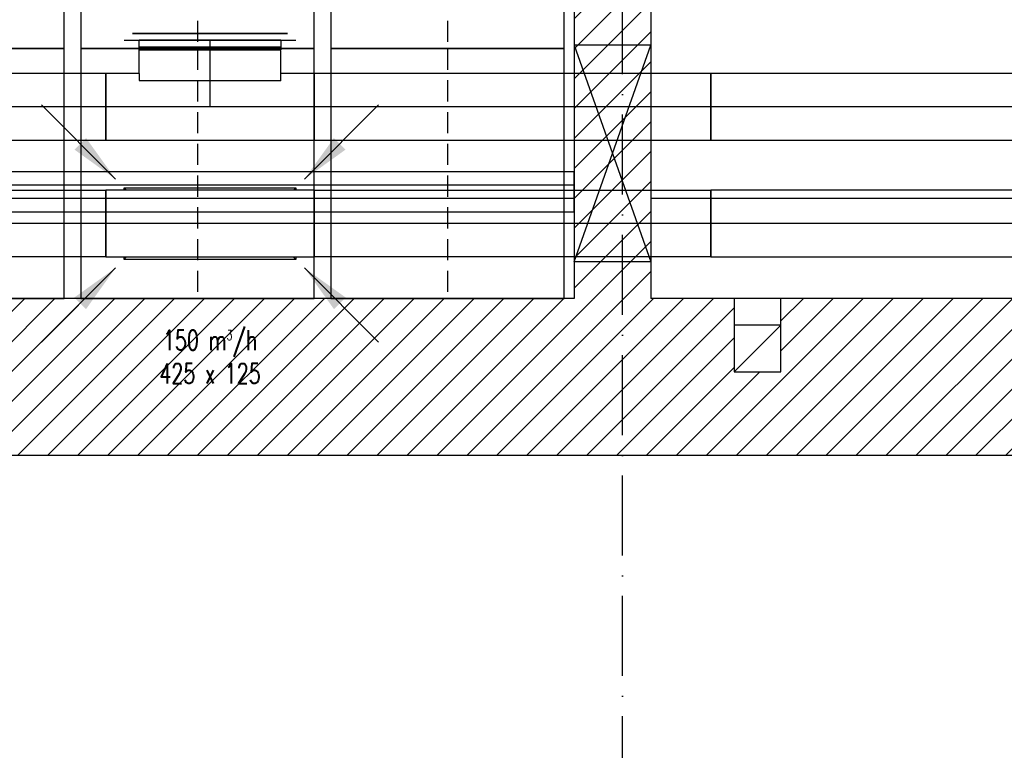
# Model space of a CAD drawing. Header units: millimetres. Extents: x 167273 to 188273, y -125105 to -88145.
# Tile 98 of 210: x 180771 to 181067, y -122516 to -122297. Entities that reach past the tile are written whole.
import ezdxf

# ---------------------------------------------------------------- set-up
doc = ezdxf.new("R2010")
doc.units = ezdxf.units.MM
for name, pattern in [('ACAD_ISO10W100', [18, 12, -3, 0, -3]), ('DASHDOT', [1, 0.5, -0.25, 0, -0.25]), ('HIDDEN', [9.525, 6.35, -3.175]), ('WENT_2', [1.5, 0.5, -1]), ('WENT_3', [1.6, 0.5, -0.5, 0.1, -0.5])]:
    doc.linetypes.add(name, pattern=pattern)
for name, color, linetype in [('a-osie', 1, 'ACAD_ISO10W100'), ('b-cienka', 9, 'Continuous'), ('b-przebicia', 7, 'Continuous'), ('b-widokowa', 7, 'Continuous'), ('b-ściany', 2, 'Continuous'), ('c-meb_przerywana', 5, 'HIDDEN'), ('c-wyposażenie', 5, 'Continuous'), ('FLUID-N-BIB-SYM', 7, 'Continuous'), ('FLUID-W-BIB-120-ARRGR', 7, 'Continuous'), ('FLUID-W-BIB-SYM', 7, 'Continuous'), ('h-hatch', 8, 'Continuous')]:
    doc.layers.add(name, color=color, linetype=linetype)
doc.layers.add('FLUID-N-BIB', color=8, linetype='Continuous', lineweight=30)
doc.layers.add('FLUID-W-BIB', color=220, linetype='Continuous', lineweight=30)
doc.styles.add('FDBES', font='romans.shx', dxfattribs={"width": 0.7, "height": 10})
doc.styles.add('ROMANS', font='romans.shx', dxfattribs={"width": 0.7, "height": 10})
doc.dimstyles.new('FDBES', dxfattribs={"dimscale": 50, "dimtxt": 4, "dimasz": 2.5, "dimexe": 0.8, "dimexo": 2, "dimgap": 1, "dimtad": 1, "dimdsep": 46, "dimtxsty": 'FDBES', "dimcen": 2.5, "dimclrd": 4, "dimclre": 5, "dimadec": 0, "dimazin": 0, "dimtfac": 1, "dimtmove": 0, "dimatfit": 3, "dimfxl": 0, "dimarcsym": 0})

# ---------------------------------------------------------------- blocks, each defined once
blk = doc.blocks.new('*U881')
at = {"linetype": 'Continuous', "lineweight": -2}
for p, q in [((-595, 0), (-595, 100)), ((595, 100), (595, 0)), ((-595, -100), (-595, 0)), ((595, 0), (595, -100))]:
    blk.add_line(p, q, dxfattribs=at)
at = {"color": 0, "linetype": 'ByBlock', "lineweight": -2}
for p, q in [((-595, 100), (595, 100)), ((595, -100), (-595, -100))]:
    blk.add_line(p, q, dxfattribs=at)
at = {"layer": 'FLUID-N-BIB-SYM', "linetype": 'DASHDOT', "lineweight": -3}
blk.add_line((-595, 0), (595, 0), dxfattribs=at)
blk = doc.blocks.new('*U1016')
at = {"linetype": 'Continuous', "lineweight": -2}
for p, q in [((-212.5, 200), (-257.5, 200)), ((212.5, 200), (-212.5, 200)), ((257.5, 200), (212.5, 200)), ((-312.5, -100), (-312.5, 100)), ((312.5, 100), (312.5, -100))]:
    blk.add_line(p, q, dxfattribs=at)
at = {"color": 0, "linetype": 'ByBlock', "lineweight": -2}
for p, q in [((-212.5, 200), (-212.5, 170)), ((212.5, 170), (212.5, 200)), ((-212.5, 78.1), (-212.5, 170)), ((212.5, 100), (212.5, 170)), ((-312.5, 100), (-212.5, 100)), ((212.5, 100), (212.5, 78.1)), ((212.5, 100), (312.5, 100)), ((-212.5, 78.1), (212.5, 78.1)), ((312.5, -100), (-312.5, -100))]:
    blk.add_line(p, q, dxfattribs=at)
at = {"linetype": 'Continuous', "lineweight": -3}
blk.add_line((-212.5, 170), (212.5, 170), dxfattribs=at)
at = {"layer": 'FLUID-N-BIB-SYM', "linetype": 'DASHDOT', "lineweight": -3}
for p, q in [((0, 0), (0, 200)), ((0, 180), (0, 200)), ((-312.5, 0), (312.5, 0))]:
    blk.add_line(p, q, dxfattribs=at)
blk = doc.blocks.new('*U880')
at = {"linetype": 'Continuous', "lineweight": -2}
for p, q in [((-1000, 0), (-1000, 100)), ((1000, 100), (1000, 0)), ((-1000, -100), (-1000, 0)), ((1000, 0), (1000, -100))]:
    blk.add_line(p, q, dxfattribs=at)
at = {"color": 0, "linetype": 'ByBlock', "lineweight": -2}
for p, q in [((-1000, 100), (1000, 100)), ((1000, -100), (-1000, -100))]:
    blk.add_line(p, q, dxfattribs=at)
at = {"layer": 'FLUID-N-BIB-SYM', "linetype": 'DASHDOT', "lineweight": -3}
blk.add_line((-1000, 0), (1000, 0), dxfattribs=at)
blk = doc.blocks.new('*U1009')
at = {"color": 0, "linetype": 'ByBlock', "lineweight": -2}
for p, q in [((-232.5, 0), (-212.5, 0)), ((-232.5, 0, 20), (232.5, 0, 20)), ((212.5, 0), (-212.5, 0)), ((-212.5, 0, -20), (-212.5, 0)), ((-212.5, 0, -20), (212.5, 0, -20)), ((212.5, 0), (212.5, 0, -20)), ((212.5, 0), (232.5, 0))]:
    blk.add_line(p, q, dxfattribs=at)
at = {"linetype": 'Continuous', "lineweight": -3}
for p, q in [((232.5, 0, 20), (-232.5, 0, 20)), ((-232.5, 0, 20), (232.5, 0, 20))]:
    blk.add_line(p, q, dxfattribs=at)
blk = doc.blocks.new('*U882')
at = {"color": 0, "linetype": 'ByBlock', "lineweight": -2}
for p, q in [((595, 0, -100), (-595, 0, -100)), ((-595, 0, 100), (595, 0, 100))]:
    blk.add_line(p, q, dxfattribs=at)
at = {"linetype": 'Continuous', "lineweight": -2}
for p, q in [((-595, 0, 100), (-595, 0, -100)), ((595, 0, -100), (595, 0, 100))]:
    blk.add_line(p, q, dxfattribs=at)
at = {"layer": 'FLUID-W-BIB-SYM', "linetype": 'WENT_3', "lineweight": -3}
blk.add_line((-595, 0), (595, 0), dxfattribs=at)
blk = doc.blocks.new('*U1007')
at = {"linetype": 'Continuous', "lineweight": -2}
for p, q in [((-312.5, 0), (-312.5, 0, -100)), ((-312.5, 0, 100), (-312.5, 0)), ((257.5, 0, -107.5), (-257.5, 0, -107.5)), ((-257.5, 0, 107.5), (257.5, 0, 107.5)), ((-257.5, 0, -107.5), (-257.5, 0, -100)), ((-257.5, 0, 100), (-257.5, 0, 107.5)), ((257.5, 0, 107.5), (257.5, 0, 100)), ((257.5, 0, -100), (257.5, 0, -107.5)), ((312.5, 0, -100), (312.5, 0)), ((312.5, 0), (312.5, 0, 100))]:
    blk.add_line(p, q, dxfattribs=at)
at = {"color": 0, "linetype": 'ByBlock', "lineweight": -2}
for p, q in [((-312.5, 0, -100), (312.5, 0, -100)), ((312.5, 0, 100), (-312.5, 0, 100)), ((-250, 0, -100), (-257.5, 0, -107.5)), ((-257.5, 0, 107.5), (-250, 0, 100)), ((257.5, 0, -107.5), (250, 0, -100)), ((257.5, 0, 107.5), (250, 0, 100))]:
    blk.add_line(p, q, dxfattribs=at)
at = {"layer": 'FLUID-W-BIB-SYM', "linetype": 'WENT_3', "lineweight": -3}
blk.add_line((-312.5, 0), (312.5, 0), dxfattribs=at)
blk = doc.blocks.new('*U876')
at = {"color": 0, "linetype": 'ByBlock', "lineweight": -2}
for p, q in [((1000, 0, -100), (-1000, 0, -100)), ((-1000, 0, 100), (1000, 0, 100))]:
    blk.add_line(p, q, dxfattribs=at)
at = {"linetype": 'Continuous', "lineweight": -2}
for p, q in [((1000, 0, -100), (1000, 0, 100)), ((-1000, 0, 100), (-1000, 0, -100))]:
    blk.add_line(p, q, dxfattribs=at)
at = {"layer": 'FLUID-W-BIB-SYM', "linetype": 'WENT_3', "lineweight": -3}
blk.add_line((-1000, 0), (1000, 0), dxfattribs=at)
blk = doc.blocks.new('*U884')
at = {"linetype": 'Continuous', "lineweight": -2}
for p, q in [((-535, 0), (-535, 100)), ((535, 100), (535, 0)), ((-535, -100), (-535, 0)), ((535, 0), (535, -100))]:
    blk.add_line(p, q, dxfattribs=at)
at = {"color": 0, "linetype": 'ByBlock', "lineweight": -2}
for p, q in [((-535, 100), (535, 100)), ((535, -100), (-535, -100))]:
    blk.add_line(p, q, dxfattribs=at)
at = {"layer": 'FLUID-W-BIB-SYM', "linetype": 'WENT_3', "lineweight": -3}
blk.add_line((-535, 0), (535, 0), dxfattribs=at)
blk = doc.blocks.new('*U883')
at = {"linetype": 'Continuous', "lineweight": -2}
for p, q in [((-535, 0), (-535, 100)), ((535, 100), (535, 0)), ((-535, -100), (-535, 0)), ((535, 0), (535, -100))]:
    blk.add_line(p, q, dxfattribs=at)
at = {"color": 0, "linetype": 'ByBlock', "lineweight": -2}
for p, q in [((-535, 100), (535, 100)), ((535, -100), (-535, -100))]:
    blk.add_line(p, q, dxfattribs=at)
at = {"layer": 'FLUID-N-BIB-SYM', "linetype": 'DASHDOT', "lineweight": -3}
blk.add_line((-535, 0), (535, 0), dxfattribs=at)
blk = doc.blocks.new('*U804')
blk.add_leader([(0, 0), (22.27, 22.27)], dimstyle='FDBES', override={"dimscale": 6, "dimclrd": 256})
blk = doc.blocks.new('*U805')
blk.add_leader([(0, 0), (-22.27, 22.27)], dimstyle='FDBES', override={"dimscale": 6, "dimclrd": 256})
blk = doc.blocks.new('*U806')
blk.add_leader([(0, 0), (22.27, -22.27)], dimstyle='FDBES', override={"dimscale": 6, "dimclrd": 256})
blk = doc.blocks.new('*U807')
blk.add_leader([(0, 0), (-22.27, -22.27)], dimstyle='FDBES', override={"dimscale": 6, "dimclrd": 256})

msp = doc.modelspace()

# ---------------------------------------------------------------- hatches: boundary and pattern name
at = {"layer": 'h-hatch'}
h = msp.add_hatch(dxfattribs=at)
h.set_pattern_fill('ANSI31', color=256, scale=2, style=0)
h.set_pattern_definition([(45, (-26550.2005, 31481.7547), (-4.49012806, 4.49012806), [])])
h.paths.add_polyline_path([(180985.81, -122388.89), (180985.81, -122380.89), (180960.81, -122380.89), (180960.81, -122130.89), (180937.81, -122130.89), (180937.81, -122380.89), (180394.31, -122380.89), (180394.31, -122408.89), (180499.31, -122408.89), (180499.31, -122422.89, 0.450014), (180505.31, -122427.89), (181367.31, -122427.89, 0.450014), (181373.31, -122422.89), (181373.31, -122409.89), (181478.31, -122409.89), (181478.31, -122380.89), (181290.81, -122380.89), (181290.81, -122388.89), (181290.81, -122402.89), (181276.81, -122402.89), (181276.81, -122388.89), (181276.81, -122380.89), (180999.81, -122380.89), (180999.81, -122388.89), (180999.81, -122402.89), (180985.81, -122402.89)])

# ---------------------------------------------------------------- linework, layer by layer
at = {"layer": 'a-osie', "ltscale": 2}
msp.add_line((180952.31, -122782.89), (180952.31, -121650.89), dxfattribs=at)
at = {"layer": 'b-cienka', "ltscale": 0.5}
msp.add_lwpolyline([(180489.81, -122354.89), (180937.81, -122354.89), (180937.81, -122342.89), (180489.81, -122342.89)], close=True, dxfattribs=at)
at = {"layer": 'b-przebicia', "ltscale": 0.5}
for p, q in [((180960.81, -122304.89), (180937.81, -122304.89)), ((180937.81, -122304.89), (180960.81, -122369.89)), ((180937.81, -122369.89), (180960.81, -122304.89)), ((180960.81, -122369.89), (180937.81, -122369.89))]:
    msp.add_line(p, q, dxfattribs=at)
at = {"layer": 'b-widokowa', "ltscale": 0.5}
for p, q in [((180999.81, -122380.89), (180985.81, -122380.89)), ((180999.81, -122388.89), (180985.81, -122388.89))]:
    msp.add_line(p, q, dxfattribs=at)
at = {"layer": 'b-widokowa'}
msp.add_line((180985.81, -122402.89), (180999.81, -122388.89), dxfattribs=at)
at = {"layer": 'b-ściany'}
for p, q in [((180937.81, -122130.89), (180937.81, -122380.89)), ((180960.81, -122130.89), (180960.81, -122380.89)), ((180937.81, -122380.89), (180394.31, -122380.89)), ((180985.81, -122380.89), (180960.81, -122380.89)), ((180985.81, -122380.89), (180985.81, -122388.89)), ((181276.81, -122380.89), (180999.81, -122380.89)), ((180999.81, -122388.89), (180999.81, -122380.89)), ((180505.31, -122427.89), (181367.31, -122427.89))]:
    msp.add_line(p, q, dxfattribs=at)
msp.add_lwpolyline([(180985.81, -122388.89), (180985.81, -122402.89), (180999.81, -122402.89), (180999.81, -122388.89)], dxfattribs=at)
at = {"layer": 'c-meb_przerywana'}
for p, q in [((180824.81, -122230.89), (180824.81, -122305.89)), ((180899.81, -122230.89), (180899.81, -122305.89)), ((180824.81, -122305.89), (180824.81, -122380.89)), ((180899.81, -122305.89), (180899.81, -122380.89))]:
    msp.add_line(p, q, dxfattribs=at)
at = {"layer": 'c-wyposażenie', "ltscale": 0.5}
for p, q in [((180937.81, -122346.89), (180489.81, -122346.89)), ((180937.81, -122350.89), (180489.81, -122350.89))]:
    msp.add_line(p, q, dxfattribs=at)
at = {"layer": 'c-wyposażenie'}
msp.add_line((181464.81, -122350.89), (180960.81, -122350.89), dxfattribs=at)
for points in [[(180714.81, -122305.89), (180784.81, -122305.89), (180784.81, -122230.89), (180714.81, -122230.89)], [(180789.81, -122305.89), (180859.81, -122305.89), (180859.81, -122230.89), (180789.81, -122230.89)], [(180864.81, -122305.89), (180934.81, -122305.89), (180934.81, -122230.89), (180864.81, -122230.89)], [(180714.81, -122380.89), (180784.81, -122380.89), (180784.81, -122305.89), (180714.81, -122305.89)], [(180789.81, -122380.89), (180859.81, -122380.89), (180859.81, -122305.89), (180789.81, -122305.89)], [(180864.81, -122380.89), (180934.81, -122380.89), (180934.81, -122305.89), (180864.81, -122305.89)]]:
    msp.add_lwpolyline(points, close=True, dxfattribs=at)

# ---------------------------------------------------------------- block references
at = {"layer": 'FLUID-N-BIB', "linetype": 'WENT_2', "extrusion": (8.55285e-49, 1, 6.12323e-17), "xscale": 0.1000000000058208, "yscale": 0.1, "zscale": 0.1000000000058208, "rotation": 180}
msp.add_blockref('*U1009', (-180828.56, -55.5, -122303.39), dxfattribs=at)
at = {"layer": 'FLUID-N-BIB', "linetype": 'WENT_2', "extrusion": (-1.22465e-16, -3.42114e-48, -1), "xscale": 0.1000000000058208, "yscale": 0.1000000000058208, "zscale": 0.1}
for name, p in [('*U1016', (-180828.56, -122323.39, 55.5)), ('*U880', (-180697.31, -122323.39, 55.5)), ('*U881', (-180919.31, -122323.39, 55.5))]:
    msp.add_blockref(name, p, dxfattribs=at)
at = {"layer": 'FLUID-N-BIB', "linetype": 'WENT_2', "extrusion": (-1.22465e-16, 0, -1), "xscale": 0.1000000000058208, "yscale": 0.1000000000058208, "zscale": 0.1}
msp.add_blockref('*U883', (-181032.31, -122323.39, 55.5), dxfattribs=at)
at = {"layer": 'FLUID-W-BIB', "linetype": 'Continuous', "extrusion": (6.12323e-17, -1, 1.83697e-16), "xscale": 0.1000000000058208, "yscale": 0.1, "zscale": 0.1000000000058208, "rotation": 180}
for name, p in [('*U876', (180697.31, -55.5, 122358.39)), ('*U1007', (180828.56, -55.5, 122358.39)), ('*U882', (180919.31, -55.5, 122358.39))]:
    msp.add_blockref(name, p, dxfattribs=at)
at = {"layer": 'FLUID-W-BIB', "linetype": 'Continuous', "extrusion": (-1.22465e-16, 0, -1), "xscale": 0.1000000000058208, "yscale": 0.1000000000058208, "zscale": 0.1}
msp.add_blockref('*U884', (-181032.31, -122358.39, 55.5), dxfattribs=at)
at = {"layer": 'FLUID-W-BIB-120-ARRGR', "rotation": 180}
for name, p in [('*U806', (180800.24, -122345.07, -78)), ('*U807', (180856.88, -122345.07, -78)), ('*U804', (180800.24, -122371.71, -78)), ('*U805', (180856.88, -122371.71, -78))]:
    msp.add_blockref(name, p, dxfattribs=at)

# ---------------------------------------------------------------- texts
at = {"layer": 'FLUID-W-BIB-120-ARRGR', "insert": (180828.56, -122398.39, -55.5), "char_height": 6, "attachment_point": 5, "style": 'ROMANS'}
msp.add_mtext('150 m{\\A2;\\H0.5x;3}/h\\P425 x 125', dxfattribs=at)

doc.saveas('drawing.dxf')
